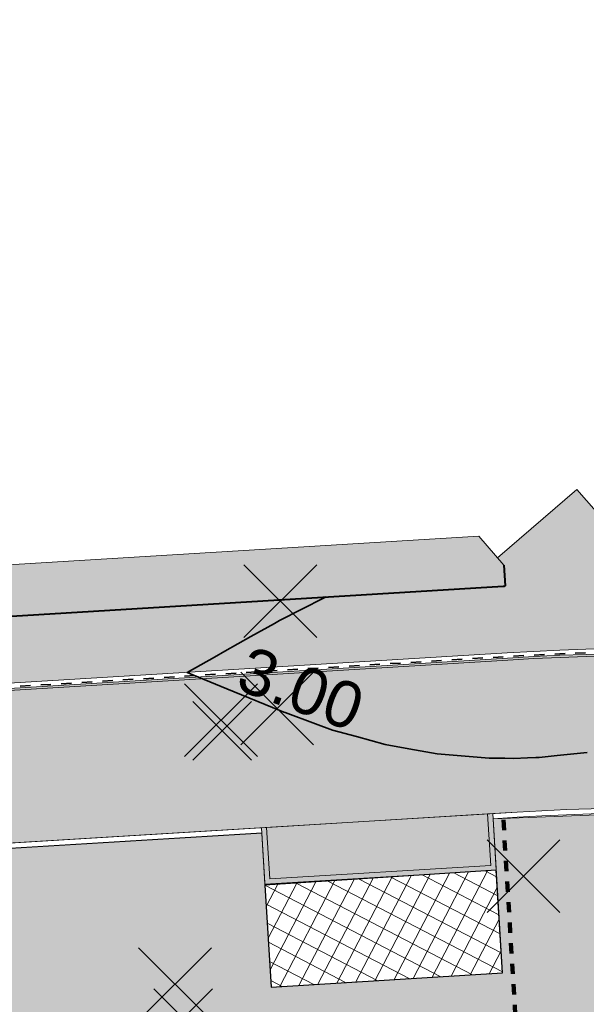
# Model space of a CAD drawing. Header units: metres. Extents: x 538891 to 1080079, y 6588829 to 13178720.
# Tile 69 of 169: x 539066 to 539077, y 6589525 to 6589544. Entities that reach past the tile are written whole.
import ezdxf

# ---------------------------------------------------------------- set-up
doc = ezdxf.new("R2010")
doc.units = ezdxf.units.M
doc.header["$LTSCALE"] = 0.4
doc.linetypes.add('#9_VIA31', pattern=[1, 0.5, -0.5])
doc.layers.add('KOLDE PST', color=7, linetype='Continuous')
doc.styles.add('Swis721 Lt BT', font='swissl.ttf')

# ---------------------------------------------------------------- blocks, each defined once
blk = doc.blocks.new('#9_019061_PP_TL (2D)')
at = {"linetype": 'Continuous', "lineweight": 0, "true_color": 0xffdf7f}
h = blk.add_hatch(color=41, dxfattribs=at)
edge = h.paths.add_edge_path()
edge.add_line((539078.584, 6589533.188), (539078.653, 6589534.722))
edge.add_line((539078.653, 6589534.722), (539077.355, 6589534.826))
edge.add_line((539077.355, 6589534.826), (539077.204, 6589534.148))
edge.add_line((539077.204, 6589534.148), (539076.488, 6589534.963))
edge.add_line((539076.488, 6589534.963), (539074.947, 6589533.639))
edge.add_line((539074.947, 6589533.639), (539075.07, 6589533.496))
edge.add_line((539075.07, 6589533.496), (539075.095, 6589533.09))
edge.add_arc((539078.379, 6589478.702), 54.487, 93.4555, 93.4918)
edge.add_line((539075.06, 6589533.087), (539054.851, 6589531.854))
edge.add_line((539054.851, 6589531.854), (539054.931, 6589530.557))
edge.add_line((539054.931, 6589530.557), (539075.139, 6589531.79))
edge.add_arc((539078.379, 6589478.689), 53.2, 75.936, 93.4918, ccw=False)
edge.add_line((539091.307, 6589530.294), (539160.943, 6589512.849))
edge.add_line((539160.943, 6589512.849), (539209.551, 6589500.58))
edge.add_line((539209.551, 6589500.58), (539288.566, 6589480.521))
edge.add_arc((539298.728, 6589520.551), 41.3, 255.7555, 260.1382)
edge.add_line((539291.655, 6589479.861), (539316.13, 6589475.606))
edge.add_line((539316.13, 6589475.606), (539397.23, 6589455.209))
edge.add_line((539397.23, 6589455.209), (539432.348, 6589446.342))
edge.add_line((539432.348, 6589446.342), (539471.499, 6589436.682))
edge.add_line((539471.499, 6589436.682), (539478.412, 6589434.976))
edge.add_line((539478.412, 6589434.976), (539478.729, 6589436.237))
edge.add_line((539478.729, 6589436.237), (539432.662, 6589447.604))
edge.add_line((539432.662, 6589447.604), (539397.548, 6589456.47))
edge.add_line((539397.548, 6589456.47), (539316.4, 6589476.879))
edge.add_line((539316.4, 6589476.879), (539291.877, 6589481.142))
edge.add_arc((539298.728, 6589520.551), 40, 255.7555, 260.1382, ccw=False)
edge.add_line((539288.886, 6589481.781), (539209.87, 6589501.84))
edge.add_line((539209.87, 6589501.84), (539161.26, 6589514.11))
edge.add_line((539161.26, 6589514.11), (539091.623, 6589531.555))
edge.add_arc((539078.379, 6589478.689), 54.5, 75.936, 89.7846)
at = {"linetype": 'Continuous', "lineweight": 0, "true_color": 0xadadad}
h = blk.add_hatch(color=253, dxfattribs=at)
edge = h.paths.add_edge_path()
edge.add_line((539055.219, 6589527.469), (539075.328, 6589528.696))
edge.add_arc((539078.379, 6589478.689), 50.1, 75.936, 93.4918, ccw=False)
edge.add_line((539090.554, 6589527.287), (539160.187, 6589509.843))
edge.add_line((539160.187, 6589509.843), (539167.14, 6589508.088))
edge.add_line((539167.14, 6589508.088), (539167.299, 6589508.718))
edge.add_line((539167.299, 6589508.718), (539168.753, 6589508.351))
edge.add_line((539168.753, 6589508.351), (539168.594, 6589507.721))
edge.add_line((539168.594, 6589507.721), (539183.545, 6589503.947))
edge.add_line((539183.545, 6589503.947), (539183.864, 6589505.211))
edge.add_line((539183.864, 6589505.211), (539185.319, 6589504.844))
edge.add_line((539185.319, 6589504.844), (539185, 6589503.58))
edge.add_line((539185, 6589503.58), (539186.674, 6589503.157))
edge.add_line((539186.674, 6589503.157), (539186.836, 6589503.8))
edge.add_line((539186.836, 6589503.8), (539188.484, 6589503.384))
edge.add_line((539188.484, 6589503.384), (539188.322, 6589502.741))
edge.add_line((539188.322, 6589502.741), (539208.79, 6589497.575))
edge.add_line((539208.79, 6589497.575), (539214.091, 6589496.229))
edge.add_arc((539213.328, 6589493.224), 3.1, -14.2445, 75.7555, ccw=False)
edge.add_line((539216.333, 6589492.461), (539214.936, 6589486.962))
edge.add_line((539214.936, 6589486.962), (539219.595, 6589485.806))
edge.add_line((539219.595, 6589485.806), (539221.231, 6589492.25))
edge.add_arc((539223.267, 6589491.733), 2.1, 75.7555, 165.7555, ccw=False)
edge.add_line((539223.783, 6589493.768), (539246.442, 6589488.016))
edge.add_line((539246.442, 6589488.016), (539246.65, 6589488.833))
edge.add_line((539246.65, 6589488.833), (539248.103, 6589488.464))
edge.add_line((539248.103, 6589488.464), (539247.896, 6589487.647))
edge.add_line((539247.896, 6589487.647), (539252.533, 6589486.47))
edge.add_line((539252.533, 6589486.47), (539252.722, 6589487.213))
edge.add_line((539252.722, 6589487.213), (539254.176, 6589486.844))
edge.add_line((539254.176, 6589486.844), (539253.986, 6589486.098))
edge.add_line((539253.986, 6589486.098), (539258.373, 6589484.987))
edge.add_line((539258.373, 6589484.987), (539258.59, 6589485.839))
edge.add_line((539258.59, 6589485.839), (539260.043, 6589485.47))
edge.add_line((539260.043, 6589485.47), (539259.827, 6589484.618))
edge.add_line((539259.827, 6589484.618), (539277.441, 6589480.146))
edge.add_line((539277.441, 6589480.146), (539277.6, 6589480.775))
edge.add_line((539277.6, 6589480.775), (539279.054, 6589480.408))
edge.add_line((539279.054, 6589480.408), (539278.895, 6589479.777))
edge.add_line((539278.895, 6589479.777), (539287.803, 6589477.516))
edge.add_arc((539298.728, 6589520.551), 44.4, 255.7555, 260.1382)
edge.add_line((539291.124, 6589476.807), (539307.996, 6589473.874))
edge.add_arc((539307.635, 6589471.803), 2.102, -15.8626, 80.1111, ccw=False)
edge.add_line((539309.657, 6589471.228), (539307.842, 6589463.913))
edge.add_line((539307.842, 6589463.913), (539312.501, 6589462.757))
edge.add_line((539312.501, 6589462.757), (539313.978, 6589468.71))
edge.add_arc((539317.957, 6589467.723), 4.1, 75.8828, 166.067, ccw=False)
edge.add_line((539318.957, 6589471.699), (539396.474, 6589452.203))
edge.add_line((539396.474, 6589452.203), (539425.8, 6589444.798))
edge.add_arc((539425.286, 6589442.762), 2.1, -13.933, 75.8292, ccw=False)
edge.add_line((539427.324, 6589442.257), (539426.108, 6589437.355))
edge.add_line((539426.108, 6589437.355), (539429.796, 6589436.44))
edge.add_line((539429.796, 6589436.44), (539431.007, 6589441.32))
edge.add_arc((539433.045, 6589440.814), 2.1, 76.1394, 166.067, ccw=False)
edge.add_line((539433.548, 6589442.853), (539477.763, 6589431.943))
edge.add_line((539477.763, 6589431.943), (539478.485, 6589434.855))
edge.add_line((539478.485, 6589434.855), (539471.475, 6589436.585))
edge.add_line((539471.475, 6589436.585), (539432.323, 6589446.245))
edge.add_line((539432.323, 6589446.245), (539397.206, 6589455.112))
edge.add_line((539397.206, 6589455.112), (539316.109, 6589475.508))
edge.add_line((539316.109, 6589475.508), (539291.637, 6589479.763))
edge.add_arc((539298.728, 6589520.551), 41.4, 255.7555, 260.1382, ccw=False)
edge.add_line((539288.541, 6589480.424), (539209.526, 6589500.483))
edge.add_line((539209.526, 6589500.483), (539160.919, 6589512.752))
edge.add_line((539160.919, 6589512.752), (539091.283, 6589530.197))
edge.add_arc((539078.379, 6589478.689), 53.1, 75.936, 93.4918)
edge.add_line((539075.145, 6589531.69), (539055.037, 6589530.463))
edge.add_line((539055.037, 6589530.463), (539055.219, 6589527.469))
blk.add_hatch(color=253, dxfattribs=at).paths.add_polyline_path([(539074.856, 6589528.667), (539074.923, 6589527.569), (539070.431, 6589527.295), (539070.364, 6589528.393)])
at = {"color": 5, "linetype": 'Continuous', "lineweight": 40, "true_color": 0x0000ff}
blk.add_line((539075.07, 6589533.496), (539075.095, 6589533.09), dxfattribs=at)
at = {"color": 192, "linetype": '#9_VIA31', "lineweight": 100, "true_color": 0x6600cc}
blk.add_line((539075.368, 6589523.557), (539075.062, 6589528.579), dxfattribs=at)
at = {"color": 26, "linetype": 'Continuous', "lineweight": 9, "true_color": 0x7f1f00, "flags": 128}
for points in [[(538967.08, 6589597.136), (538965.705, 6589591.547), (538963.368, 6589580.683, 0.090401), (538963.125, 6589572.997), (538965.76, 6589555.405, 0.276185), (538973.214, 6589546.331), (538977.303, 6589545.118), (538983.133, 6589543.579, 0.054191), (538991.028, 6589542.388), (538997.299, 6589542.127, -0.05419), (539002.227, 6589541.384), (539020.495, 6589536.562), (539037.1, 6589531.383, 0.091075), (539048.377, 6589530.016), (539075.148, 6589531.65, -0.076752), (539091.273, 6589530.158), (539160.909, 6589512.713), (539209.517, 6589500.444), (539288.531, 6589480.385, 0.019126)], [(538967.216, 6589597.103), (538965.842, 6589591.515), (538963.505, 6589580.654, 0.090401), (538963.263, 6589573.018), (538965.899, 6589555.426, 0.276092), (538973.257, 6589546.464), (538977.341, 6589545.253), (538983.169, 6589543.715, 0.054191), (538991.033, 6589542.528), (538997.305, 6589542.267, -0.05419), (539002.263, 6589541.519), (539020.534, 6589536.697), (539037.142, 6589531.517, 0.091075), (539048.369, 6589530.156), (539075.139, 6589531.79, -0.076752), (539091.307, 6589530.294), (539160.943, 6589512.849), (539209.551, 6589500.58), (539288.566, 6589480.521, 0.019126)]]:
    blk.add_lwpolyline(points, format="xyb", dxfattribs=at)
at = {"color": 26, "linetype": '#9_VIA31', "lineweight": 35, "true_color": 0x7f1f00, "flags": 128}
blk.add_lwpolyline([(538967.148, 6589597.12), (538965.773, 6589591.531), (538963.436, 6589580.669, 0.090401), (538963.194, 6589573.008), (538965.83, 6589555.415, 0.276139), (538973.235, 6589546.397), (538977.322, 6589545.185), (538983.151, 6589543.647, 0.054191), (538991.031, 6589542.458), (538997.302, 6589542.197, -0.05419), (539002.245, 6589541.451), (539020.515, 6589536.63), (539037.121, 6589531.45, 0.091075), (539048.373, 6589530.086), (539075.144, 6589531.72, -0.076752), (539091.29, 6589530.226), (539160.926, 6589512.781), (539209.534, 6589500.512), (539288.549, 6589480.453, 0.019126), (539291.643, 6589479.792), (539316.116, 6589475.538), (539397.213, 6589455.141), (539432.331, 6589446.274), (539471.482, 6589436.614), (539478.395, 6589434.908), (539555.625, 6589415.495), (539563.518, 6589413.636), (539630.809, 6589396.623), (539632.547, 6589396.223), (539640.038, 6589394.503), (539786.833, 6589357.406), (539792.242, 6589356.056), (539846.138, 6589342.595), (539852.087, 6589341.1), (539969.581, 6589312.224), (539977.328, 6589310.446), (540019.708, 6589299.874), (540032.915, 6589296.579), (540077.671, 6589285.413), (540083.955, 6589283.804), (540089.235, 6589282.474, 0.207862), (540106.041, 6589285.237), (540137.857, 6589305.759)], format="xyb", dxfattribs=at)
at = {"color": 41, "linetype": 'Continuous', "lineweight": 9, "true_color": 0xffdf7f, "flags": 128}
blk.add_lwpolyline([(539288.886, 6589481.781), (539209.87, 6589501.84), (539161.26, 6589514.11), (539091.623, 6589531.555, 0.0605), (539078.584, 6589533.188), (539078.584, 6589533.188), (539078.653, 6589534.722), (539077.355, 6589534.826), (539077.204, 6589534.148), (539076.488, 6589534.963), (539074.947, 6589533.639), (539075.07, 6589533.496), (539075.095, 6589533.09, 0.000158), (539075.06, 6589533.087), (539054.851, 6589531.854), (539054.931, 6589530.557), (539075.139, 6589531.79, -0.076752), (539091.307, 6589530.294), (539160.943, 6589512.849), (539209.551, 6589500.58), (539288.566, 6589480.521, 0.019126)], format="xyb", dxfattribs=at)
at = {"color": 5, "linetype": 'Continuous', "lineweight": 35, "true_color": 0x0000ff, "flags": 128}
blk.add_lwpolyline([(539071.619, 6589532.877), (539071.597, 6589532.868), (539071.591, 6589532.866), (539071.581, 6589532.861), (539070.718, 6589532.418), (539070.686, 6589532.4), (539070.62, 6589532.363), (539070.159, 6589532.105), (539069.651, 6589531.82), (539069.453, 6589531.709), (539068.92, 6589531.41), (539069.695, 6589531.092), (539069.833, 6589531.036), (539070.723, 6589530.671), (539070.798, 6589530.64), (539070.827, 6589530.629), (539071.418, 6589530.412), (539071.748, 6589530.29), (539072.208, 6589530.163), (539072.767, 6589530.009), (539073.228, 6589529.926), (539073.78, 6589529.827), (539074.398, 6589529.777), (539074.787, 6589529.745), (539075.091, 6589529.743), (539075.264, 6589529.741), (539075.533, 6589529.75), (539075.691, 6589529.755), (539075.715, 6589529.756), (539075.756, 6589529.759), (539076.107, 6589529.794), (539076.691, 6589529.855)], dxfattribs=at)
at = {"color": 5, "linetype": 'Continuous', "lineweight": 40, "true_color": 0x0000ff, "flags": 128}
blk.add_lwpolyline([(539049.064, 6589531.5), (539075.06, 6589533.087, -0.000158), (539075.095, 6589533.09)], format="xyb", dxfattribs=at)
at = {"color": 251, "linetype": 'Continuous', "lineweight": 9, "true_color": 0x5b5b5b, "flags": 128}
blk.add_lwpolyline([(539160.919, 6589512.752), (539091.283, 6589530.197, 0.076752), (539075.145, 6589531.69), (539055.037, 6589530.463), (539055.219, 6589527.469), (539075.328, 6589528.696, -0.076752), (539090.554, 6589527.287), (539160.187, 6589509.843)], format="xyb", dxfattribs=at)
at = {"color": 144, "linetype": 'Continuous', "lineweight": 9, "true_color": 0x007299, "flags": 128}
for points in [[(539167.14, 6589508.088), (539160.187, 6589509.843), (539141.802, 6589514.448), (539141.556, 6589513.471), (539137.387, 6589514.524), (539137.631, 6589515.493), (539090.554, 6589527.287, 0.076752), (539075.328, 6589528.696), (539074.756, 6589528.661), (539074.817, 6589527.663), (539070.525, 6589527.401), (539070.464, 6589528.399), (539053.689, 6589527.375, 0.324381), (539050.878, 6589525.063)], [(539167.115, 6589507.991), (539160.163, 6589509.746), (539141.875, 6589514.327), (539141.628, 6589513.35), (539137.265, 6589514.451), (539137.51, 6589515.421), (539090.53, 6589527.19, 0.076752), (539075.334, 6589528.596), (539074.862, 6589528.567), (539074.923, 6589527.569), (539070.431, 6589527.295), (539070.37, 6589528.293), (539053.695, 6589527.275, 0.323611), (539050.977, 6589525.046)]]:
    blk.add_lwpolyline(points, format="xyb", dxfattribs=at)
at = {"color": 251, "linetype": 'Continuous', "lineweight": 9, "true_color": 0x5b5b5b, "flags": 128}
blk.add_lwpolyline([(539074.856, 6589528.667), (539074.923, 6589527.569), (539070.431, 6589527.295), (539070.364, 6589528.393)], close=True, dxfattribs=at)
at = {"color": 5, "true_color": 0x0000ff, "insert": (539070.973, 6589530.665), "char_height": 0.9, "attachment_point": 8, "rotation": 339.8351, "line_spacing_factor": 1.004016, "style": 'Swis721 Lt BT'}
blk.add_mtext('3.00', dxfattribs=at)
blk = doc.blocks.new('KOLDE PST TL')
at = {"color": 7}
blk.add_blockref('#9_019061_PP_TL (2D)', (0, 0), dxfattribs=at)
blk = doc.blocks.new('#13_Kolde pst HP -xref$0$likvideeritav')
at = {"color": 1, "linetype": 'Continuous', "lineweight": 25, "true_color": 0xff0000}
for p, q in [((0.707, -0.707), (-0.707, 0.707)), ((0.707, 0.707), (-0.707, -0.707))]:
    blk.add_line(p, q, dxfattribs=at)
blk = doc.blocks.new('#13_KOLDE TAIM (2D)')
at = {"linetype": 'Continuous', "lineweight": 0, "true_color": 0xc4f877}
h = blk.add_hatch(color=71, dxfattribs=at)
edge = h.paths.add_edge_path()
edge.add_line((539049.202, 6589531.509), (539075.06, 6589533.087))
edge.add_arc((539078.379, 6589478.702), 54.487, 93.4555, 93.4918, ccw=False)
edge.add_line((539075.095, 6589533.09), (539075.07, 6589533.496))
edge.add_line((539075.07, 6589533.496), (539074.585, 6589534.06))
edge.add_line((539074.585, 6589534.06), (539048.654, 6589532.477))
edge.add_line((539048.654, 6589532.477), (539048.717, 6589532.338))
edge.add_line((539048.717, 6589532.338), (539049.202, 6589531.509))
blk.add_hatch(color=71, dxfattribs=at).paths.add_polyline_path([(539214.839, 6589486.986), (539216.314, 6589492.937), (539216.317, 6589493.482), (539216.083, 6589494.411), (539215.558, 6589495.231), (539215.129, 6589495.623), (539214.349, 6589496.045), (539200.72, 6589499.508), (539199.991, 6589496.598), (539195.643, 6589497.683), (539196.357, 6589500.61), (539188.2, 6589502.669), (539188.363, 6589503.312), (539186.908, 6589503.679), (539186.746, 6589503.036), (539184.975, 6589503.483), (539184.952, 6589503.389), (539183.497, 6589503.756), (539183.521, 6589503.85), (539168.569, 6589507.624), (539168.753, 6589508.351), (539167.299, 6589508.718), (539167.115, 6589507.991), (539141.873, 6589514.319), (539141.144, 6589511.409), (539136.796, 6589512.494), (539137.508, 6589515.421), (539093.551, 6589526.433), (539089.239, 6589527.495), (539086.833, 6589527.969), (539084.919, 6589528.259), (539081.238, 6589528.607), (539078.084, 6589528.688), (539074.862, 6589528.567), (539075.045, 6589525.573), (539070.553, 6589525.298), (539070.371, 6589528.291), (539053.892, 6589527.287), (539053.074, 6589527.171), (539052.185, 6589526.758), (539051.67, 6589526.313), (539051.347, 6589525.892), (539051.06, 6589525.311), (539050.966, 6589525.048), (539066.523, 6589522.35), (539068.921, 6589524.472), (539079.987, 6589522.55), (539086.776, 6589521.219), (539088.209, 6589518.346), (539112.977, 6589512.257), (539115.52, 6589514.202), (539138.954, 6589508.388), (539140.293, 6589505.48), (539148.774, 6589503.376), (539151.309, 6589505.323), (539168.919, 6589500.954), (539170.259, 6589498.046), (539174.068, 6589497.101), (539176.611, 6589499.046), (539188.398, 6589496.122), (539189.737, 6589493.214)])
at = {"linetype": 'Continuous', "lineweight": 5, "true_color": 0xcc9900}
h = blk.add_hatch(dxfattribs=at)
h.set_pattern_fill('#13_ANSI37', color=42, angle=17.4996, style=0, pattern_type=2)
h.set_pattern_definition([(62.5, (539072.73852, 6589526.43366), (-0.281625, 0.146607), []), (152.5, (539072.73852, 6589526.43366), (-0.146607, -0.281625), [])])
h.paths.add_polyline_path([(539075.045, 6589525.573), (539074.923, 6589527.569), (539070.432, 6589527.278), (539070.553, 6589525.298)])
at = {"color": 71, "linetype": 'Continuous', "lineweight": 5, "true_color": 0xc4f877, "flags": 128}
blk.add_lwpolyline([(539049.202, 6589531.509), (539075.06, 6589533.087, -0.000158), (539075.095, 6589533.09), (539075.07, 6589533.496), (539074.585, 6589534.06), (539048.654, 6589532.477), (539048.717, 6589532.338)], format="xyb", close=True, dxfattribs=at)
blk.add_lwpolyline([(539137.508, 6589515.421), (539093.551, 6589526.433), (539089.239, 6589527.495), (539086.833, 6589527.969), (539084.919, 6589528.259), (539081.238, 6589528.607), (539078.084, 6589528.688), (539074.862, 6589528.567), (539075.045, 6589525.573), (539070.553, 6589525.298), (539070.371, 6589528.291), (539053.892, 6589527.287), (539053.074, 6589527.171), (539052.185, 6589526.758), (539051.67, 6589526.313), (539051.347, 6589525.892), (539051.06, 6589525.311), (539050.966, 6589525.048), (539066.523, 6589522.35), (539068.921, 6589524.472), (539079.987, 6589522.55), (539086.776, 6589521.219), (539088.209, 6589518.346), (539112.977, 6589512.257)], dxfattribs=at)
at = {"color": 42, "linetype": 'Continuous', "lineweight": 25, "true_color": 0xcc9900, "flags": 128}
blk.add_lwpolyline([(539075.045, 6589525.573), (539074.923, 6589527.569), (539070.432, 6589527.278), (539070.553, 6589525.298)], close=True, dxfattribs=at)
at = {"color": 1, "true_color": 0xff0000}
for p in [(539070.731, 6589532.793), (539070.672, 6589530.708), (539069.581, 6589530.483), (539075.453, 6589527.452), (539068.686, 6589525.354)]:
    blk.add_blockref('#13_Kolde pst HP -xref$0$likvideeritav', p, dxfattribs=at)
blk = doc.blocks.new('Kolde pst Taim')
at = {"color": 13, "true_color": 0xff4646}
blk.add_blockref('#13_KOLDE TAIM (2D)', (0, 0), dxfattribs=at)
blk = doc.blocks.new('#15_019061_PP_ELV-4-01_v01_Puhas$0$A$C2D7D09D12')
at = {"color": 1, "linetype": 'Continuous', "lineweight": 25, "true_color": 0xff0000}
for p, q in [((0.035, 0.035), (1.171, 1.171)), ((0.035, 1.171), (1.171, 0.035))]:
    blk.add_line(p, q, dxfattribs=at)
blk = doc.blocks.new('#15_Kolde pst ELV-3 (2D)')
at = {"color": 7}
for p in [(539069, 6589529.674), (539068.243, 6589524.093)]:
    blk.add_blockref('#15_019061_PP_ELV-4-01_v01_Puhas$0$A$C2D7D09D12', p, dxfattribs=at)
blk = doc.blocks.new('Kolde pst EL')
at = {"color": 13, "true_color": 0xff4646}
blk.add_blockref('#15_Kolde pst ELV-3 (2D)', (0, 0), dxfattribs=at)

msp = doc.modelspace()

# ---------------------------------------------------------------- block references
at = {"layer": 'KOLDE PST', "color": 7}
for name in ['KOLDE PST TL', 'Kolde pst Taim', 'Kolde pst EL']:
    msp.add_blockref(name, (0, 0), dxfattribs=at)

doc.saveas('drawing.dxf')
